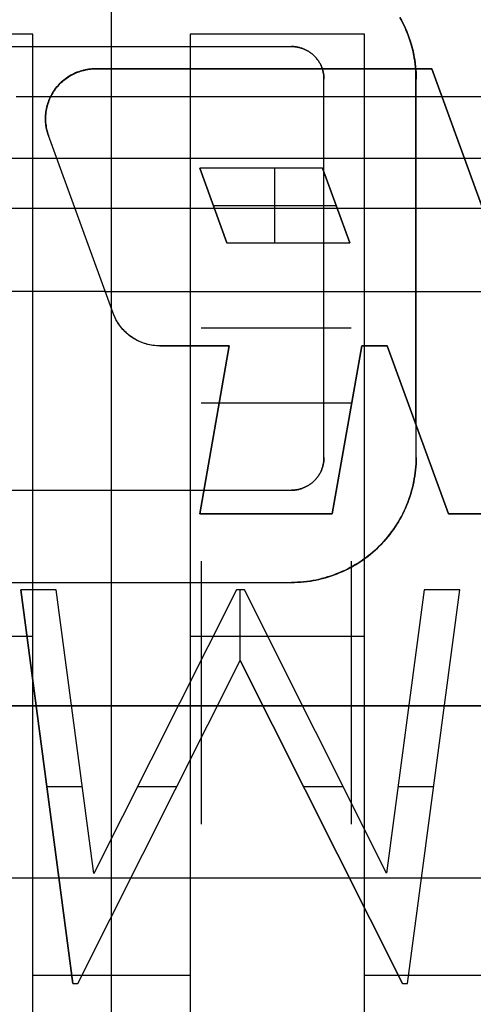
# Model space of a CAD drawing. Header units: millimetres. Extents: x -88 to 88, y -12 to 103.
# Tile 29 of 256: x -61.03 to -59.64, y 6.32 to 9.33. Entities that reach past the tile are written whole.
import ezdxf

# ---------------------------------------------------------------- set-up
doc = ezdxf.new("R2010")
doc.units = ezdxf.units.MM
doc.layers.add('Default', color=7, linetype='Continuous', true_color=0x000000)
doc.layers.add('TOP', color=7, linetype='Continuous', true_color=0xc80000)

msp = doc.modelspace()

# ---------------------------------------------------------------- linework, layer by layer
at = {"layer": 'Default', "color": 254, "true_color": 0xcad1ee}
for points in [[(-60.7462, 1.0352), (-60.7462, 16.4784)], [(-60.7462, 6.826), (-60.7462, 12.6438)], [(-60.7462, 6.705), (-60.7462, 12.4398)], [(-60.7462, 3.6768), (-60.7462, 10.6618)], [(-60.7462, 9.1841), (-60.7462, 9.7728)], [(-60.7462, 1.2892), (-60.7462, 9.5004)], [(-60.9875, 9.2902), (-61.5209, 9.2902)], [(-60.9875, 4.2102), (-60.9875, 9.2902)], [(-60.5049, 9.2902), (-60.5049, 4.2102)], [(-59.9715, 9.2902), (-60.5049, 9.2902)], [(-59.9715, 4.2102), (-59.9715, 9.2902)], [(-60.9391, 8.9796), (-60.9407, 8.9842), (-60.9421, 8.9888), (-60.9433, 8.9933), (-60.9444, 8.9979), (-60.9454, 9.0024), (-60.9463, 9.0069), (-60.947, 9.0115), (-60.9475, 9.016), (-60.948, 9.0205), (-60.9482, 9.025), (-60.9484, 9.0294), (-60.9484, 9.0339), (-60.9483, 9.0383), (-60.948, 9.0428), (-60.9476, 9.0472), (-60.947, 9.0516), (-60.9463, 9.056), (-60.9455, 9.0605), (-60.9445, 9.0649), (-60.9434, 9.0694), (-60.9422, 9.0738), (-60.9409, 9.0782), (-60.9394, 9.0826), (-60.9378, 9.087), (-60.9361, 9.0912), (-60.9342, 9.0955), (-60.9323, 9.0997), (-60.9302, 9.1037), (-60.928, 9.1077), (-60.9257, 9.1117), (-60.9233, 9.1155), (-60.922, 9.1173), (-60.9207, 9.1191), (-60.9181, 9.1227), (-60.9153, 9.1262), (-60.9124, 9.1296), (-60.9095, 9.133), (-60.9064, 9.1362), (-60.9032, 9.1394), (-60.8999, 9.1425), (-60.8965, 9.1455), (-60.893, 9.1484), (-60.8895, 9.1512), (-60.8858, 9.1539), (-60.8821, 9.1565), (-60.8783, 9.159), (-60.8744, 9.1614), (-60.8705, 9.1637), (-60.8664, 9.1659), (-60.8624, 9.168), (-60.8582, 9.1699), (-60.854, 9.1718), (-60.8498, 9.1735), (-60.8455, 9.1751), (-60.8411, 9.1766), (-60.8368, 9.1779), (-60.8323, 9.1792), (-60.8279, 9.1803), (-60.8234, 9.1812), (-60.8188, 9.1821), (-60.8143, 9.1828), (-60.8097, 9.1833), (-60.8051, 9.1837), (-60.8005, 9.184), (-60.7959, 9.1841)], [(-60.9391, 8.9796), (-60.9408, 8.9845), (-60.9423, 8.9895), (-60.9437, 8.9946), (-60.9449, 8.9997), (-60.9459, 9.0048), (-60.9467, 9.0099), (-60.9474, 9.0151), (-60.9479, 9.0203), (-60.9482, 9.0255), (-60.9483, 9.0308), (-60.9482, 9.036), (-60.948, 9.0412), (-60.9476, 9.0464), (-60.947, 9.0516), (-60.9462, 9.0568), (-60.9453, 9.0619), (-60.9442, 9.067), (-60.9429, 9.0721), (-60.9414, 9.0771), (-60.9397, 9.0821), (-60.9379, 9.087), (-60.936, 9.0918), (-60.9338, 9.0966), (-60.9315, 9.1012), (-60.9291, 9.1059), (-60.9264, 9.1104), (-60.9237, 9.1148), (-60.9207, 9.1191), (-60.9177, 9.1234), (-60.9145, 9.1275), (-60.9111, 9.1315), (-60.9076, 9.1354), (-60.904, 9.1391), (-60.9003, 9.1428), (-60.8964, 9.1463), (-60.8924, 9.1497), (-60.8883, 9.1529), (-60.8841, 9.156), (-60.8798, 9.159), (-60.8754, 9.1618), (-60.8709, 9.1644), (-60.8663, 9.1669), (-60.8616, 9.1692), (-60.8568, 9.1714), (-60.852, 9.1734), (-60.8471, 9.1753), (-60.8422, 9.1769), (-60.8372, 9.1784), (-60.8321, 9.1798), (-60.827, 9.1809), (-60.8219, 9.1819), (-60.8167, 9.1827), (-60.8115, 9.1833), (-60.8063, 9.1838), (-60.8011, 9.184), (-60.7959, 9.1841)], [(-60.7959, 9.1841), (-60.8011, 9.184), (-60.8063, 9.1838), (-60.8115, 9.1833), (-60.8167, 9.1827), (-60.8219, 9.1819), (-60.827, 9.1809), (-60.8321, 9.1798), (-60.8372, 9.1784), (-60.8422, 9.1769), (-60.8471, 9.1753), (-60.852, 9.1734), (-60.8568, 9.1714), (-60.8616, 9.1692), (-60.8663, 9.1669), (-60.8709, 9.1644), (-60.8754, 9.1618), (-60.8798, 9.159), (-60.8841, 9.156), (-60.8883, 9.1529), (-60.8924, 9.1497), (-60.8964, 9.1463), (-60.9003, 9.1428), (-60.904, 9.1391), (-60.9076, 9.1354), (-60.9111, 9.1315), (-60.9145, 9.1275), (-60.9177, 9.1234), (-60.9207, 9.1191), (-60.9237, 9.1148), (-60.9264, 9.1104), (-60.9291, 9.1059), (-60.9315, 9.1012), (-60.9338, 9.0966), (-60.936, 9.0918), (-60.9379, 9.087), (-60.9397, 9.0821), (-60.9414, 9.0771), (-60.9429, 9.0721), (-60.9442, 9.067), (-60.9453, 9.0619), (-60.9462, 9.0568), (-60.947, 9.0516), (-60.9476, 9.0464), (-60.948, 9.0412), (-60.9482, 9.036), (-60.9483, 9.0308), (-60.9482, 9.0255), (-60.9479, 9.0203), (-60.9474, 9.0151), (-60.9467, 9.0099), (-60.9459, 9.0048), (-60.9449, 8.9997), (-60.9437, 8.9946), (-60.9423, 8.9895), (-60.9408, 8.9845), (-60.9391, 8.9796)], [(-60.9391, 8.9796), (-60.9408, 8.9845), (-60.9423, 8.9895), (-60.9437, 8.9946), (-60.9449, 8.9997), (-60.9459, 9.0048), (-60.9467, 9.0099), (-60.9474, 9.0151), (-60.9479, 9.0203), (-60.9482, 9.0255), (-60.9483, 9.0308), (-60.9482, 9.036), (-60.948, 9.0412), (-60.9476, 9.0464), (-60.947, 9.0516), (-60.9462, 9.0568), (-60.9453, 9.0619), (-60.9442, 9.067), (-60.9429, 9.0721), (-60.9414, 9.0771), (-60.9397, 9.0821), (-60.9379, 9.087), (-60.936, 9.0918), (-60.9338, 9.0966), (-60.9315, 9.1012), (-60.9291, 9.1059), (-60.9264, 9.1104), (-60.9237, 9.1148), (-60.9207, 9.1191), (-60.9177, 9.1234), (-60.9145, 9.1275), (-60.9111, 9.1315), (-60.9076, 9.1354), (-60.904, 9.1391), (-60.9003, 9.1428), (-60.8964, 9.1463), (-60.8924, 9.1497), (-60.8883, 9.1529), (-60.8841, 9.156), (-60.8798, 9.159), (-60.8754, 9.1618), (-60.8709, 9.1644), (-60.8663, 9.1669), (-60.8616, 9.1692), (-60.8568, 9.1714), (-60.852, 9.1734), (-60.8471, 9.1753), (-60.8422, 9.1769), (-60.8372, 9.1784), (-60.8321, 9.1798), (-60.827, 9.1809), (-60.8219, 9.1819), (-60.8167, 9.1827), (-60.8115, 9.1833), (-60.8063, 9.1838), (-60.8011, 9.184), (-60.7959, 9.1841)], [(-60.9391, 8.9796), (-60.9406, 8.984), (-60.9419, 8.9884), (-60.9431, 8.9929), (-60.9441, 8.9974), (-60.945, 9.0019), (-60.9458, 9.0064), (-60.9464, 9.011), (-60.9469, 9.0155), (-60.9473, 9.0201), (-60.9475, 9.0247), (-60.9476, 9.0293), (-60.9476, 9.0339), (-60.9474, 9.0384), (-60.9471, 9.043), (-60.9467, 9.0476), (-60.9461, 9.0521), (-60.9454, 9.0566), (-60.9446, 9.0611), (-60.9437, 9.0656), (-60.9427, 9.07), (-60.9415, 9.0744), (-60.9402, 9.0788), (-60.9388, 9.0831), (-60.9372, 9.0873), (-60.9356, 9.0915), (-60.9338, 9.0957), (-60.9319, 9.0998), (-60.9299, 9.1038), (-60.9278, 9.1077), (-60.9255, 9.1116), (-60.9232, 9.1154), (-60.9207, 9.1191), (-60.9195, 9.121), (-60.9181, 9.1228), (-60.9154, 9.1264), (-60.9125, 9.1299), (-60.9095, 9.1333), (-60.9064, 9.1366), (-60.9031, 9.1399), (-60.8998, 9.1431), (-60.8963, 9.1462), (-60.8928, 9.1492), (-60.8892, 9.152), (-60.8855, 9.1548), (-60.8817, 9.1575), (-60.8779, 9.16), (-60.8741, 9.1624), (-60.8702, 9.1647), (-60.8663, 9.1669), (-60.8623, 9.1689), (-60.8583, 9.1708), (-60.8542, 9.1726), (-60.8501, 9.1743), (-60.8459, 9.1758), (-60.8416, 9.1772), (-60.8373, 9.1785), (-60.833, 9.1796), (-60.8285, 9.1806), (-60.8241, 9.1815), (-60.8195, 9.1823), (-60.8149, 9.1829), (-60.8102, 9.1834), (-60.8055, 9.1838), (-60.8007, 9.184), (-60.7959, 9.1841)], [(-60.7959, 9.1841), (-59.7646, 9.1841)], [(-59.7646, 9.1841), (-60.7959, 9.1841)], [(-60.7959, 9.1841), (-59.7646, 9.1841)], [(-59.8138, 8.0945), (-59.8138, 9.1841)], [(-59.7646, 9.1841), (-59.4279, 8.2591)], [(-59.7646, 9.1841), (-59.4279, 8.2591)], [(-59.4279, 8.2591), (-59.7646, 9.1841)], [(-61.0383, 9.0997), (-59.4381, 9.0997)], [(-60.7411, 8.4356), (-60.9391, 8.9796)], [(-60.7411, 8.4356), (-60.9391, 8.9796)], [(-60.7411, 8.4356), (-60.9391, 8.9796)], [(-62.0947, 8.9103), (-52.4912, 8.9103)], [(-60.0994, 8.8793), (-60.476, 8.8793)], [(-60.476, 8.8793), (-60.3928, 8.6507)], [(-60.3928, 8.6507), (-60.476, 8.8793)], [(-60.0994, 8.8793), (-60.476, 8.8793)], [(-60.3928, 8.6507), (-60.476, 8.8793)], [(-60.0994, 8.8793), (-60.476, 8.8793)], [(-60.2461, 8.6507), (-60.2461, 8.8793)], [(-60.0162, 8.6507), (-60.0994, 8.8793)], [(-60.0994, 8.8793), (-60.0162, 8.6507)], [(-60.0162, 8.6507), (-60.0994, 8.8793)], [(-69.0012, 8.7568), (-52.4912, 8.7568)], [(-60.4344, 8.765), (-60.0578, 8.765)], [(-60.3928, 8.6507), (-60.0162, 8.6507)], [(-60.3928, 8.6507), (-60.0162, 8.6507)], [(-60.3928, 8.6507), (-60.0162, 8.6507)], [(-61.5552, 8.5028), (-60.7656, 8.5028)], [(-60.7654, 8.5023), (-59.5164, 8.5023)], [(-60.7462, 7.2328), (-60.7462, 8.4495)], [(-60.5979, 8.3353), (-60.6031, 8.3354), (-60.6082, 8.3357), (-60.6134, 8.3361), (-60.6185, 8.3367), (-60.6236, 8.3375), (-60.6287, 8.3385), (-60.6338, 8.3396), (-60.6388, 8.3409), (-60.6437, 8.3424), (-60.6486, 8.344), (-60.6535, 8.3458), (-60.6583, 8.3478), (-60.663, 8.3499), (-60.6676, 8.3522), (-60.6722, 8.3547), (-60.6766, 8.3572), (-60.681, 8.36), (-60.6853, 8.3629), (-60.6895, 8.3659), (-60.6936, 8.3691), (-60.6976, 8.3724), (-60.7014, 8.3759), (-60.7051, 8.3794), (-60.7088, 8.3831), (-60.7122, 8.387), (-60.7156, 8.3909), (-60.7188, 8.395), (-60.7219, 8.3991), (-60.7248, 8.4034), (-60.7276, 8.4077), (-60.7303, 8.4122), (-60.7327, 8.4167), (-60.7351, 8.4213), (-60.7372, 8.426), (-60.7393, 8.4308), (-60.7411, 8.4356)], [(-60.5979, 8.3353), (-60.6031, 8.3354), (-60.6082, 8.3357), (-60.6134, 8.3361), (-60.6185, 8.3367), (-60.6236, 8.3375), (-60.6287, 8.3385), (-60.6338, 8.3396), (-60.6388, 8.3409), (-60.6437, 8.3424), (-60.6486, 8.344), (-60.6535, 8.3458), (-60.6583, 8.3478), (-60.663, 8.3499), (-60.6676, 8.3522), (-60.6722, 8.3547), (-60.6766, 8.3572), (-60.681, 8.36), (-60.6853, 8.3629), (-60.6895, 8.3659), (-60.6936, 8.3691), (-60.6976, 8.3724), (-60.7014, 8.3759), (-60.7051, 8.3794), (-60.7088, 8.3831), (-60.7122, 8.387), (-60.7156, 8.3909), (-60.7188, 8.395), (-60.7219, 8.3991), (-60.7248, 8.4034), (-60.7276, 8.4077), (-60.7303, 8.4122), (-60.7327, 8.4167), (-60.7351, 8.4213), (-60.7372, 8.426), (-60.7393, 8.4308), (-60.7411, 8.4356)], [(-60.5979, 8.3353), (-60.6032, 8.3354), (-60.6085, 8.3357), (-60.6138, 8.3362), (-60.6191, 8.3368), (-60.6244, 8.3376), (-60.6296, 8.3387), (-60.6348, 8.3399), (-60.6399, 8.3412), (-60.645, 8.3428), (-60.65, 8.3445), (-60.655, 8.3464), (-60.6599, 8.3485), (-60.6647, 8.3508), (-60.6694, 8.3532), (-60.6741, 8.3557), (-60.6787, 8.3585), (-60.6831, 8.3614), (-60.6875, 8.3644), (-60.6917, 8.3676), (-60.6959, 8.371), (-60.6999, 8.3745), (-60.7038, 8.3781), (-60.7075, 8.3819), (-60.7112, 8.3858), (-60.7146, 8.3898), (-60.718, 8.3939), (-60.7212, 8.3981), (-60.7242, 8.4025), (-60.7271, 8.407), (-60.7299, 8.4115), (-60.7325, 8.4162), (-60.7349, 8.4209), (-60.7371, 8.4257), (-60.7392, 8.4306), (-60.7411, 8.4356)], [(-60.4715, 8.3908), (-60.0115, 8.3908)], [(-60.3852, 8.3353), (-60.5979, 8.3353)], [(-60.3852, 8.3353), (-60.5979, 8.3353)], [(-60.5979, 8.3353), (-60.3852, 8.3353)], [(-60.476, 7.8205), (-60.3852, 8.3353)], [(-60.476, 7.8205), (-60.3852, 8.3353)], [(-60.3852, 8.3353), (-60.476, 7.8205)], [(-60.0696, 7.8205), (-59.9788, 8.3353)], [(-59.9788, 8.3353), (-60.0696, 7.8205)], [(-59.9788, 8.3353), (-60.0696, 7.8205)], [(-59.9014, 8.3353), (-59.9788, 8.3353)], [(-59.9014, 8.3353), (-59.9788, 8.3353)], [(-59.9788, 8.3353), (-59.9014, 8.3353)], [(-59.9014, 8.3353), (-59.714, 7.8205)], [(-59.714, 7.8205), (-59.9014, 8.3353)], [(-59.714, 7.8205), (-59.9014, 8.3353)], [(-60.4715, 8.1609), (-60.0115, 8.1609)], [(-60.0696, 7.8205), (-60.476, 7.8205)], [(-60.0696, 7.8205), (-60.476, 7.8205)], [(-60.476, 7.8205), (-60.0696, 7.8205)], [(-58.8296, 7.8205), (-59.714, 7.8205)], [(-58.8296, 7.8205), (-59.714, 7.8205)], [(-59.714, 7.8205), (-58.8296, 7.8205)], [(-60.4715, 7.6756), (-60.4715, 6.8707)], [(-60.0115, 7.6756), (-60.0115, 6.8707)], [(-60.9154, 7.5885), (-61.0243, 7.5885)], [(-61.0243, 7.5885), (-60.8651, 6.3823)], [(-61.0243, 7.5885), (-60.8651, 6.3823)], [(-60.9154, 7.5885), (-61.0243, 7.5885)], [(-60.8651, 6.3823), (-61.0243, 7.5885)], [(-60.9154, 7.5885), (-61.0243, 7.5885)], [(-60.8001, 6.7187), (-60.9154, 7.5885)], [(-60.8001, 6.7187), (-60.9154, 7.5885)], [(-60.8001, 6.7187), (-60.9154, 7.5885)], [(-60.363, 7.5885), (-60.8001, 6.7187)], [(-60.363, 7.5885), (-60.8001, 6.7187)], [(-60.363, 7.5885), (-60.8001, 6.7187)], [(-60.3386, 7.5885), (-60.363, 7.5885)], [(-60.3386, 7.5885), (-60.363, 7.5885)], [(-60.3386, 7.5885), (-60.363, 7.5885)], [(-60.3517, 7.372), (-60.3517, 7.5885)], [(-59.9032, 6.7206), (-60.3386, 7.5885)], [(-59.9032, 6.7206), (-60.3386, 7.5885)], [(-59.9032, 6.7206), (-60.3386, 7.5885)], [(-59.7877, 7.5885), (-59.9032, 6.7206)], [(-59.7877, 7.5885), (-59.9032, 6.7206)], [(-59.7877, 7.5885), (-59.9032, 6.7206)], [(-59.8392, 6.3823), (-59.679, 7.5885)], [(-59.8392, 6.3823), (-59.679, 7.5885)], [(-59.8392, 6.3823), (-59.679, 7.5885)], [(-59.679, 7.5885), (-59.7877, 7.5885)], [(-59.679, 7.5885), (-59.7877, 7.5885)], [(-59.679, 7.5885), (-59.7877, 7.5885)], [(-61.5209, 7.4463), (-60.9875, 7.4463)], [(-60.5049, 7.4463), (-59.9715, 7.4463)], [(-60.8497, 6.3823), (-60.3517, 7.372)], [(-60.8497, 6.3823), (-60.3517, 7.372)], [(-60.8497, 6.3823), (-60.3517, 7.372)], [(-60.3517, 7.372), (-59.8549, 6.3823)], [(-60.3517, 7.372), (-59.8549, 6.3823)], [(-59.8549, 6.3823), (-60.3517, 7.372)], [(-58.2062, 7.2328), (-63.2862, 7.2328)], [(-63.2862, 7.2328), (-58.2062, 7.2328)], [(-63.2862, 7.2328), (-58.2062, 7.2328)], [(-60.7462, 1.6448), (-60.7462, 7.2328)], [(-60.9447, 6.9854), (-60.8355, 6.9854)], [(-60.6661, 6.9854), (-60.5462, 6.9854)], [(-60.1576, 6.9854), (-60.0361, 6.9854)], [(-59.868, 6.9854), (-59.7591, 6.9854)], [(-58.7142, 6.705), (-62.7782, 6.705)], [(-60.7462, 4.4388), (-60.7462, 6.588)], [(-60.9875, 6.4073), (-60.5049, 6.4073)], [(-59.9715, 6.4073), (-59.4889, 6.4073)], [(-60.8651, 6.3823), (-60.8497, 6.3823)], [(-60.8651, 6.3823), (-60.8497, 6.3823)], [(-60.8651, 6.3823), (-60.8497, 6.3823)], [(-59.8549, 6.3823), (-59.8392, 6.3823)], [(-59.8549, 6.3823), (-59.8392, 6.3823)], [(-59.8549, 6.3823), (-59.8392, 6.3823)]]:
    msp.add_lwpolyline(points, dxfattribs=at)
at = {"layer": 'Default', "color": 254, "true_color": 0xcad1ee, "extrusion": (1, 0, 0)}
for points in [[(5.1033, -2.9631), (11.6783, 0.2116)], [(11.6783, 0.2116), (5.1033, -2.9631)], [(5.1033, -2.9631), (11.6783, 0.2116)], [(5.1033, -2.9631), (11.6783, 0.2116)], [(4.7957, -2.7229), (11.5261, 0.5268)], [(4.7957, -2.7229), (11.5261, 0.5268)], [(11.5261, 0.5268), (4.7957, -2.7229)], [(5.6024, -2.9), (9.2902, -2.5124)], [(9.2902, -2.5124), (5.6024, -2.9)], [(5.6024, -2.9), (9.2902, -2.5124)], [(9.2902, -2.5124), (5.6024, -2.9)], [(9.1841, 7.8762), (9.1841, 7.8)], [(9.1841, 7.8), (9.1841, 7.8762)], [(9.0317, 7.8762), (9.0317, 7.8)], [(8.8793, 7.8762), (8.8793, 7.8)], [(8.765, 7.8762), (8.765, 7.8)], [(8.765, 7.8), (8.765, 7.8762)], [(8.7076, 7.8), (8.7076, 7.8762)], [(8.6507, 7.8), (8.6507, 7.8762)], [(8.6507, 7.8), (8.6507, 7.8762)], [(8.4356, 7.8), (8.4356, 7.8762)], [(8.3353, 7.8), (8.3353, 7.8762)], [(8.3353, 7.8762), (8.3353, 7.8)], [(8.3353, 7.8), (8.3353, 7.8762)], [(8.3353, 7.8), (8.3353, 7.8762)], [(8.3353, 7.8), (8.3353, 7.8762)], [(8.1268, -1.5032), (8.1268, -1.1146)], [(8.1266, -1.5033), (8.1266, -1.1147)], [(8.0779, 7.8), (8.0779, 7.8762)], [(8.0779, 7.8), (8.0779, 7.8762)], [(8.0779, 7.8762), (8.0779, 7.8)], [(7.8205, 7.8), (7.8205, 7.8762)], [(7.8205, 7.8), (7.8205, 7.8762)], [(7.8205, 7.8), (7.8205, 7.8762)], [(7.8205, 7.8762), (7.8205, 7.8)], [(7.5885, -4.9), (7.5885, -4.9508)], [(7.5885, -4.9), (7.5885, -4.9508)], [(7.5885, -4.9), (7.5885, -4.9508)], [(7.5885, -4.9), (7.5885, -4.9508)], [(7.5885, -4.9), (7.5885, -4.9508)], [(7.5885, -4.9), (7.5885, -4.9508)], [(7.5885, -4.9), (7.5885, -4.9508)], [(7.5885, -4.9), (7.5885, -4.9508)], [(7.5885, -4.9), (7.5885, -4.9508)], [(7.372, -4.9), (7.372, -4.9508)], [(7.2328, 7.8), (7.2328, 7.927)], [(7.1536, -4.9), (7.1536, -4.9508)], [(7.1536, -4.9508), (7.1536, -4.9)], [(7.1546, -4.9), (7.1546, -4.9508)], [(7.1546, -4.9508), (7.1546, -4.9)], [(6.9854, -4.9508), (6.9854, -4.9)], [(6.9854, -4.9), (6.9854, -4.9508)], [(6.8772, -4.9), (6.8772, -4.9508)], [(6.8772, -4.9508), (6.8772, -4.9)], [(6.7502, -2.7794), (6.7502, -2.5124)], [(6.7502, -2.7794), (6.7502, -2.5124)], [(6.7502, -2.7794), (6.7502, -2.5124)], [(6.7187, -4.9), (6.7187, -4.9508)], [(6.705, 6.9618), (2.1528, 7.2402)], [(6.7206, -4.9), (6.7206, -4.9508)], [(6.3823, -4.9), (6.3823, -4.9508)], [(6.3823, -4.9508), (6.3823, -4.9)], [(6.3823, -4.9), (6.3823, -4.9508)], [(6.3823, -4.9508), (6.3823, -4.9)], [(6.3823, -4.9508), (6.3823, -4.9)], [(6.3823, -4.9), (6.3823, -4.9508)]]:
    msp.add_lwpolyline(points, dxfattribs=at)
at = {"layer": 'Default', "color": 254, "true_color": 0xcad1ee, "extrusion": (-6.84758e-17, 1, 7.80739e-09)}
msp.add_lwpolyline([(59.7646, 7.8), (59.7646, 7.8762)], dxfattribs=at)
at = {"layer": 'Default', "color": 254, "true_color": 0xcad1ee, "extrusion": (0, 1, 0)}
for points in [[(60.9391, 7.8), (60.9391, 7.8762)], [(60.476, 7.8), (60.476, 7.8762)], [(60.0994, 7.8762), (60.0994, 7.8)], [(60.3928, 7.8762), (60.3928, 7.8)]]:
    msp.add_lwpolyline(points, dxfattribs=at)
at = {"layer": 'Default', "color": 254, "true_color": 0xcad1ee, "extrusion": (-3.65243e-16, 1, -1.80978e-08)}
msp.add_lwpolyline([(60.3852, 7.8762), (60.3852, 7.8)], dxfattribs=at)
at = {"layer": 'Default', "color": 254, "true_color": 0xcad1ee, "extrusion": (-1.29142e-16, 1, -1.09347e-08)}
msp.add_lwpolyline([(59.9788, 7.8762), (59.9788, 7.8)], dxfattribs=at)
at = {"layer": 'TOP', "color": 254, "true_color": 0xcad1ee}
for points in [[(-59.8126, 9.1526), (-59.8127, 9.1625), (-59.8131, 9.1723), (-59.8137, 9.182), (-59.8146, 9.1917), (-59.8157, 9.2013), (-59.817, 9.2108), (-59.8186, 9.2203), (-59.8204, 9.2296), (-59.8224, 9.2389), (-59.8246, 9.2481), (-59.8271, 9.2572), (-59.8298, 9.2662), (-59.8327, 9.2752), (-59.8358, 9.284), (-59.8391, 9.2927), (-59.8427, 9.3014), (-59.8464, 9.3099), (-59.8503, 9.3183), (-59.8545, 9.3266), (-59.8588, 9.3348)], [(-61.7785, 9.2524), (-60.195, 9.2524)], [(-60.0953, 9.1526), (-60.0953, 9.1552), (-60.0954, 9.1578), (-60.0956, 9.1603), (-60.0958, 9.1628), (-60.0961, 9.1653), (-60.0964, 9.1678), (-60.0969, 9.1703), (-60.0973, 9.1728), (-60.0978, 9.1752), (-60.0984, 9.1776), (-60.0991, 9.18), (-60.0998, 9.1823), (-60.1005, 9.1846), (-60.1013, 9.1869), (-60.1022, 9.1892), (-60.1031, 9.1915), (-60.1041, 9.1937), (-60.1051, 9.1959), (-60.1062, 9.1981), (-60.1073, 9.2002), (-60.1085, 9.2023), (-60.1097, 9.2044), (-60.111, 9.2064), (-60.1123, 9.2084), (-60.1137, 9.2104), (-60.1151, 9.2123), (-60.1166, 9.2142), (-60.1181, 9.2161), (-60.1196, 9.2179), (-60.1212, 9.2197), (-60.1228, 9.2215), (-60.1245, 9.2232), (-60.1262, 9.2249), (-60.128, 9.2265), (-60.1298, 9.2281), (-60.1316, 9.2296), (-60.1335, 9.2311), (-60.1354, 9.2326), (-60.1373, 9.234), (-60.1393, 9.2354), (-60.1413, 9.2367), (-60.1433, 9.2379), (-60.1454, 9.2392), (-60.1475, 9.2404), (-60.1496, 9.2415), (-60.1518, 9.2426), (-60.154, 9.2436), (-60.1562, 9.2445), (-60.1585, 9.2455), (-60.1607, 9.2463), (-60.163, 9.2471), (-60.1654, 9.2479), (-60.1677, 9.2486), (-60.1701, 9.2492), (-60.1725, 9.2498), (-60.1749, 9.2504), (-60.1774, 9.2508), (-60.1798, 9.2512), (-60.1823, 9.2516), (-60.1848, 9.2519), (-60.1874, 9.2521), (-60.1899, 9.2522), (-60.1925, 9.2523), (-60.195, 9.2524)], [(-60.0953, 7.9931), (-60.0953, 9.1526)], [(-59.8126, 7.9931), (-59.8126, 9.1526)], [(-60.195, 7.6106), (-60.1852, 7.6107), (-60.1754, 7.6111), (-60.1657, 7.6117), (-60.156, 7.6126), (-60.1464, 7.6137), (-60.1369, 7.615), (-60.1274, 7.6166), (-60.1181, 7.6184), (-60.1088, 7.6204), (-60.0996, 7.6227), (-60.0905, 7.6252), (-60.0814, 7.6278), (-60.0725, 7.6307), (-60.0637, 7.6339), (-60.0549, 7.6372), (-60.0463, 7.6407), (-60.0378, 7.6445), (-60.0294, 7.6484), (-60.0211, 7.6525), (-60.0129, 7.6569), (-60.0048, 7.6614), (-59.9969, 7.6661), (-59.989, 7.671), (-59.9814, 7.676), (-59.9738, 7.6813), (-59.9664, 7.6867), (-59.9591, 7.6923), (-59.9519, 7.6981), (-59.9449, 7.704), (-59.938, 7.7101), (-59.9313, 7.7164), (-59.9247, 7.7228), (-59.9183, 7.7294), (-59.9121, 7.7361), (-59.906, 7.743), (-59.9, 7.75), (-59.8943, 7.7571), (-59.8887, 7.7644), (-59.8832, 7.7719), (-59.878, 7.7794), (-59.8729, 7.7871), (-59.868, 7.7949), (-59.8633, 7.8029), (-59.8588, 7.811), (-59.8545, 7.8192), (-59.8503, 7.8275), (-59.8464, 7.8359), (-59.8427, 7.8444), (-59.8391, 7.853), (-59.8358, 7.8618), (-59.8327, 7.8706), (-59.8298, 7.8795), (-59.8271, 7.8885), (-59.8246, 7.8977), (-59.8224, 7.9069), (-59.8204, 7.9161), (-59.8186, 7.9255), (-59.817, 7.935), (-59.8157, 7.9445), (-59.8146, 7.9541), (-59.8137, 7.9637), (-59.8131, 7.9735), (-59.8127, 7.9833), (-59.8126, 7.9931)], [(-60.195, 7.8934), (-60.1925, 7.8934), (-60.1899, 7.8935), (-60.1874, 7.8937), (-60.1848, 7.8939), (-60.1823, 7.8942), (-60.1798, 7.8945), (-60.1774, 7.8949), (-60.1749, 7.8954), (-60.1725, 7.8959), (-60.1701, 7.8965), (-60.1677, 7.8972), (-60.1654, 7.8979), (-60.163, 7.8986), (-60.1607, 7.8994), (-60.1585, 7.9003), (-60.1562, 7.9012), (-60.154, 7.9022), (-60.1518, 7.9032), (-60.1496, 7.9043), (-60.1475, 7.9054), (-60.1454, 7.9066), (-60.1433, 7.9078), (-60.1413, 7.9091), (-60.1393, 7.9104), (-60.1373, 7.9118), (-60.1354, 7.9132), (-60.1335, 7.9146), (-60.1316, 7.9161), (-60.1298, 7.9177), (-60.128, 7.9193), (-60.1262, 7.9209), (-60.1245, 7.9226), (-60.1228, 7.9243), (-60.1212, 7.926), (-60.1196, 7.9278), (-60.1181, 7.9297), (-60.1166, 7.9315), (-60.1151, 7.9334), (-60.1137, 7.9354), (-60.1123, 7.9373), (-60.111, 7.9393), (-60.1097, 7.9414), (-60.1085, 7.9435), (-60.1073, 7.9456), (-60.1062, 7.9477), (-60.1051, 7.9499), (-60.1041, 7.9521), (-60.1031, 7.9543), (-60.1022, 7.9565), (-60.1013, 7.9588), (-60.1005, 7.9611), (-60.0998, 7.9634), (-60.0991, 7.9658), (-60.0984, 7.9682), (-60.0978, 7.9706), (-60.0973, 7.973), (-60.0969, 7.9755), (-60.0964, 7.9779), (-60.0961, 7.9804), (-60.0958, 7.9829), (-60.0956, 7.9854), (-60.0954, 7.988), (-60.0953, 7.9905), (-60.0953, 7.9931)], [(-61.7785, 7.8934), (-60.195, 7.8934)], [(-61.7785, 7.6106), (-60.195, 7.6106)]]:
    msp.add_lwpolyline(points, dxfattribs=at)
at = {"layer": 'TOP', "color": 254, "true_color": 0xcad1ee, "extrusion": (-1.23604e-07, 1, -3.87861e-09)}
for points in [[(60.195, 12.619), (61.7785, 12.5693)], [(61.7785, 12.521), (60.195, 12.5707)], [(61.7785, 12.511), (60.195, 12.5607)]]:
    msp.add_lwpolyline(points, dxfattribs=at)
at = {"layer": 'TOP', "color": 254, "true_color": 0xcad1ee, "extrusion": (0, 1, 0)}
for points in [[(61.7785, 12.8696), (60.195, 12.9193)], [(60.195, 12.871), (61.7785, 12.8214)]]:
    msp.add_lwpolyline(points, dxfattribs=at)
at = {"layer": 'TOP', "color": 254, "true_color": 0xcad1ee, "extrusion": (1, 0, 0)}
for points in [[(9.2524, 12.5943), (9.2524, 12.8946)], [(9.2524, 12.8946), (7.8934, 12.8464)], [(9.2524, 12.9193), (9.2524, 12.619)], [(9.2232, 12.6201), (9.2232, 12.9205)], [(9.1526, 12.6185), (9.1526, 12.9189)], [(7.9931, 12.5773), (9.1526, 12.6185)], [(9.1526, 12.9189), (7.9931, 12.8777)], [(9.1526, 12.9276), (7.9931, 12.8864)], [(7.9931, 12.5861), (9.1526, 12.6273)], [(8.5729, 12.8983), (8.5729, 12.5979)], [(8.5729, 12.907), (8.5729, 12.6067)], [(7.9931, 12.5773), (7.9931, 12.8777)], [(7.9226, 12.5739), (7.9226, 12.8743)], [(7.8934, 12.8464), (7.8934, 12.546)], [(7.8934, 12.5707), (7.8934, 12.871)], [(7.7228, 12.573), (7.7228, 12.8733)], [(7.6106, 12.8363), (7.6106, 12.536)]]:
    msp.add_lwpolyline(points, dxfattribs=at)
at = {"layer": 'TOP', "color": 254, "true_color": 0xcad1ee, "extrusion": (1, -7.80538e-16, 2.60005e-08)}
for points in [[(9.1526, 12.6273), (9.1526, 12.9276)], [(7.9931, 12.5861), (7.9931, 12.8864)]]:
    msp.add_lwpolyline(points, dxfattribs=at)
at = {"layer": 'TOP', "color": 254, "true_color": 0xcad1ee, "extrusion": (-5.70304e-07, 1, -1.7893e-08)}
msp.add_lwpolyline([(61.8782, 12.8423), (60.0953, 12.8983)], dxfattribs=at)
at = {"layer": 'TOP', "color": 254, "true_color": 0xcad1ee, "extrusion": (-9.44999e-08, 1, -2.96489e-09)}
msp.add_lwpolyline([(60.195, 12.861), (61.7785, 12.8113)], dxfattribs=at)
at = {"layer": 'TOP', "color": 254, "true_color": 0xcad1ee, "extrusion": (1, -2.69106e-15, 2.56392e-08)}
msp.add_lwpolyline([(7.6106, 12.5607), (7.6106, 12.861)], dxfattribs=at)
at = {"layer": 'TOP', "color": 254, "true_color": 0xcad1ee}
for points in [[(-59.8626, 9.3409, 12.9327), (-59.858, 9.3327, 12.9326), (-59.8537, 9.3244, 12.9324), (-59.8496, 9.316, 12.9323), (-59.8457, 9.3075, 12.9321), (-59.842, 9.2988, 12.9319), (-59.8385, 9.2901, 12.9317), (-59.8353, 9.2814, 12.9315), (-59.8322, 9.2725, 12.9312), (-59.8293, 9.2636, 12.931), (-59.8267, 9.2546, 12.9308), (-59.8243, 9.2455, 12.9305), (-59.8221, 9.2364, 12.9303), (-59.8201, 9.2273, 12.93), (-59.8184, 9.2181, 12.9297), (-59.8168, 9.2088, 12.9295), (-59.8155, 9.1995, 12.9292), (-59.8145, 9.1902, 12.9289), (-59.8137, 9.1808, 12.9286), (-59.8131, 9.1714, 12.9282), (-59.8127, 9.162, 12.9279), (-59.8126, 9.1526, 12.9276)], [(-59.8126, 9.1526, 12.6273), (-59.8127, 9.162, 12.6276), (-59.8131, 9.1714, 12.6279), (-59.8137, 9.1808, 12.6282), (-59.8145, 9.1902, 12.6285), (-59.8156, 9.1995, 12.6288), (-59.8168, 9.2088, 12.6291), (-59.8184, 9.218, 12.6294), (-59.8201, 9.2272, 12.6297), (-59.8221, 9.2364, 12.6299), (-59.8243, 9.2455, 12.6302), (-59.8267, 9.2546, 12.6304), (-59.8294, 9.2636, 12.6307), (-59.8322, 9.2725, 12.6309), (-59.8353, 9.2814, 12.6311), (-59.8386, 9.2901, 12.6313), (-59.8421, 9.2988, 12.6315), (-59.8458, 9.3075, 12.6317), (-59.8497, 9.316, 12.6319), (-59.8538, 9.3244, 12.6321), (-59.8581, 9.3327, 12.6323), (-59.8626, 9.3409, 12.6324)], [(-59.8588, 9.3349, 12.9326), (-59.8545, 9.3267, 12.9325), (-59.8504, 9.3184, 12.9323), (-59.8464, 9.31, 12.9321), (-59.8427, 9.3015, 12.932), (-59.8392, 9.2928, 12.9318), (-59.8358, 9.2841, 12.9315), (-59.8327, 9.2753, 12.9313), (-59.8298, 9.2663, 12.9311), (-59.8271, 9.2573, 12.9309), (-59.8246, 9.2482, 12.9306), (-59.8224, 9.239, 12.9304), (-59.8204, 9.2297, 12.9301), (-59.8186, 9.2203, 12.9298), (-59.817, 9.2109, 12.9295), (-59.8157, 9.2014, 12.9292), (-59.8146, 9.1917, 12.9289), (-59.8137, 9.1821, 12.9286), (-59.8131, 9.1723, 12.9283), (-59.8127, 9.1625, 12.9279), (-59.8126, 9.1526, 12.9276)], [(-59.8126, 9.1526, 12.6273), (-59.8127, 9.1625, 12.6276), (-59.8131, 9.1723, 12.6279), (-59.8137, 9.1821, 12.6283), (-59.8146, 9.1917, 12.6286), (-59.8157, 9.2013, 12.6289), (-59.817, 9.2109, 12.6292), (-59.8186, 9.2203, 12.6295), (-59.8204, 9.2297, 12.6298), (-59.8224, 9.239, 12.63), (-59.8246, 9.2482, 12.6303), (-59.8271, 9.2573, 12.6305), (-59.8298, 9.2663, 12.6308), (-59.8327, 9.2753, 12.631), (-59.8358, 9.2841, 12.6312), (-59.8392, 9.2928, 12.6314), (-59.8427, 9.3014, 12.6316), (-59.8464, 9.31, 12.6318), (-59.8504, 9.3184, 12.632), (-59.8545, 9.3267, 12.6322), (-59.8588, 9.3348, 12.6323)], [(-60.0953, 9.1526, 12.6185), (-60.0953, 9.1552, 12.6186), (-60.0954, 9.1578, 12.6187), (-60.0956, 9.1603, 12.6188), (-60.0958, 9.1628, 12.6189), (-60.0961, 9.1653, 12.619), (-60.0964, 9.1678, 12.619), (-60.0969, 9.1703, 12.6191), (-60.0973, 9.1727, 12.6192), (-60.0978, 9.1752, 12.6193), (-60.0984, 9.1776, 12.6193), (-60.0991, 9.1799, 12.6194), (-60.0998, 9.1823, 12.6195), (-60.1005, 9.1846, 12.6195), (-60.1013, 9.1869, 12.6196), (-60.1022, 9.1892, 12.6196), (-60.1031, 9.1915, 12.6197), (-60.1041, 9.1937, 12.6197), (-60.1051, 9.1959, 12.6198), (-60.1062, 9.198, 12.6198), (-60.1073, 9.2002, 12.6199), (-60.1085, 9.2023, 12.6199), (-60.1097, 9.2044, 12.6199), (-60.111, 9.2064, 12.62), (-60.1123, 9.2084, 12.62), (-60.1137, 9.2104, 12.62), (-60.1151, 9.2123, 12.62), (-60.1166, 9.2142, 12.6201), (-60.1181, 9.2161, 12.6201), (-60.1196, 9.2179, 12.6201), (-60.1212, 9.2197, 12.6201), (-60.1228, 9.2215, 12.6201), (-60.1245, 9.2232, 12.6201), (-60.1262, 9.2248, 12.6201), (-60.128, 9.2265, 12.6201), (-60.1298, 9.2281, 12.6201), (-60.1316, 9.2296, 12.6201), (-60.1335, 9.2311, 12.6201), (-60.1354, 9.2326, 12.6201), (-60.1373, 9.234, 12.6201), (-60.1393, 9.2353, 12.6201), (-60.1413, 9.2367, 12.6201), (-60.1433, 9.2379, 12.6201), (-60.1454, 9.2392, 12.6201), (-60.1475, 9.2403, 12.62), (-60.1496, 9.2415, 12.62), (-60.1518, 9.2425, 12.62), (-60.154, 9.2436, 12.62), (-60.1562, 9.2445, 12.6199), (-60.1585, 9.2455, 12.6199), (-60.1607, 9.2463, 12.6198), (-60.163, 9.2471, 12.6198), (-60.1654, 9.2479, 12.6198), (-60.1677, 9.2486, 12.6197), (-60.1701, 9.2492, 12.6197), (-60.1725, 9.2498, 12.6196), (-60.1749, 9.2504, 12.6195), (-60.1774, 9.2508, 12.6195), (-60.1798, 9.2512, 12.6194), (-60.1823, 9.2516, 12.6194), (-60.1848, 9.2519, 12.6193), (-60.1874, 9.2521, 12.6192), (-60.1899, 9.2522, 12.6191), (-60.1925, 9.2523, 12.6191), (-60.195, 9.2524, 12.619)], [(-60.195, 9.2524, 12.9193), (-60.1925, 9.2523, 12.9194), (-60.1899, 9.2522, 12.9195), (-60.1874, 9.2521, 12.9196), (-60.1848, 9.2519, 12.9196), (-60.1823, 9.2516, 12.9197), (-60.1798, 9.2512, 12.9198), (-60.1774, 9.2508, 12.9198), (-60.1749, 9.2504, 12.9199), (-60.1725, 9.2498, 12.9199), (-60.1701, 9.2492, 12.92), (-60.1677, 9.2486, 12.92), (-60.1654, 9.2479, 12.9201), (-60.163, 9.2471, 12.9201), (-60.1607, 9.2463, 12.9202), (-60.1585, 9.2455, 12.9202), (-60.1562, 9.2445, 12.9202), (-60.154, 9.2436, 12.9203), (-60.1518, 9.2425, 12.9203), (-60.1496, 9.2415, 12.9203), (-60.1475, 9.2403, 12.9204), (-60.1454, 9.2392, 12.9204), (-60.1433, 9.2379, 12.9204), (-60.1413, 9.2367, 12.9204), (-60.1393, 9.2353, 12.9204), (-60.1373, 9.234, 12.9205), (-60.1354, 9.2326, 12.9205), (-60.1335, 9.2311, 12.9205), (-60.1316, 9.2296, 12.9205), (-60.1298, 9.2281, 12.9205), (-60.128, 9.2265, 12.9205), (-60.1262, 9.2248, 12.9205), (-60.1245, 9.2232, 12.9205), (-60.1228, 9.2215, 12.9205), (-60.1212, 9.2197, 12.9205), (-60.1196, 9.2179, 12.9204), (-60.1181, 9.2161, 12.9204), (-60.1166, 9.2142, 12.9204), (-60.1151, 9.2123, 12.9204), (-60.1137, 9.2104, 12.9204), (-60.1123, 9.2084, 12.9203), (-60.111, 9.2064, 12.9203), (-60.1097, 9.2044, 12.9203), (-60.1085, 9.2023, 12.9202), (-60.1073, 9.2002, 12.9202), (-60.1062, 9.198, 12.9201), (-60.1051, 9.1959, 12.9201), (-60.1041, 9.1937, 12.9201), (-60.1031, 9.1915, 12.92), (-60.1022, 9.1892, 12.92), (-60.1013, 9.1869, 12.9199), (-60.1005, 9.1846, 12.9198), (-60.0998, 9.1823, 12.9198), (-60.0991, 9.1799, 12.9197), (-60.0984, 9.1776, 12.9197), (-60.0978, 9.1752, 12.9196), (-60.0973, 9.1727, 12.9195), (-60.0969, 9.1703, 12.9194), (-60.0964, 9.1678, 12.9194), (-60.0961, 9.1653, 12.9193), (-60.0958, 9.1628, 12.9192), (-60.0956, 9.1603, 12.9191), (-60.0954, 9.1578, 12.919), (-60.0953, 9.1552, 12.919), (-60.0953, 9.1526, 12.9189)], [(-59.8126, 7.9931, 12.8864), (-59.8127, 7.9837, 12.8861), (-59.8131, 7.9743, 12.8857), (-59.8137, 7.965, 12.8854), (-59.8145, 7.9556, 12.885), (-59.8156, 7.9463, 12.8846), (-59.8168, 7.937, 12.8843), (-59.8184, 7.9277, 12.8839), (-59.8201, 7.9185, 12.8835), (-59.8221, 7.9094, 12.8831), (-59.8243, 7.9003, 12.8827), (-59.8267, 7.8912, 12.8823), (-59.8294, 7.8822, 12.8819), (-59.8322, 7.8733, 12.8815), (-59.8353, 7.8644, 12.8811), (-59.8386, 7.8556, 12.8807), (-59.842, 7.8469, 12.8803), (-59.8457, 7.8383, 12.8799), (-59.8496, 7.8298, 12.8795), (-59.8537, 7.8214, 12.879), (-59.8581, 7.8131, 12.8786), (-59.8626, 7.8049, 12.8782), (-59.8673, 7.7967, 12.8777), (-59.8722, 7.7888, 12.8773), (-59.8773, 7.7809, 12.8769), (-59.8825, 7.7731, 12.8764), (-59.888, 7.7655, 12.876), (-59.8937, 7.758, 12.8755), (-59.8995, 7.7507, 12.8751), (-59.9055, 7.7435, 12.8747), (-59.9117, 7.7365, 12.8742), (-59.9181, 7.7296, 12.8738), (-59.9247, 7.7228, 12.8733), (-59.9314, 7.7163, 12.8729), (-59.9383, 7.7099, 12.8725), (-59.9454, 7.7037, 12.872), (-59.9525, 7.6976, 12.8716), (-59.9599, 7.6918, 12.8711), (-59.9674, 7.6861, 12.8707), (-59.975, 7.6806, 12.8703), (-59.9827, 7.6753, 12.8699), (-59.9906, 7.6702, 12.8694), (-59.9986, 7.6653, 12.869), (-60.0067, 7.6606, 12.8686), (-60.0149, 7.6561, 12.8682), (-60.0232, 7.6518, 12.8678), (-60.0317, 7.6477, 12.8674), (-60.0402, 7.6438, 12.867), (-60.0488, 7.6401, 12.8666), (-60.0575, 7.6366, 12.8662), (-60.0663, 7.6333, 12.8658), (-60.0751, 7.6303, 12.8654), (-60.084, 7.6274, 12.865), (-60.093, 7.6248, 12.8647), (-60.1021, 7.6223, 12.8643), (-60.1112, 7.6201, 12.8639), (-60.1204, 7.6182, 12.8636), (-60.1296, 7.6164, 12.8632), (-60.1389, 7.6149, 12.8629), (-60.1482, 7.6136, 12.8626), (-60.1575, 7.6125, 12.8622), (-60.1668, 7.6117, 12.8619), (-60.1762, 7.6111, 12.8616), (-60.1856, 7.6107, 12.8613), (-60.195, 7.6106, 12.861)], [(-60.195, 7.6106, 12.5607), (-60.1856, 7.6107, 12.561), (-60.1762, 7.6111, 12.5613), (-60.1669, 7.6117, 12.5616), (-60.1575, 7.6125, 12.5619), (-60.1482, 7.6136, 12.5622), (-60.1389, 7.6149, 12.5626), (-60.1296, 7.6164, 12.5629), (-60.1204, 7.6182, 12.5632), (-60.1113, 7.6201, 12.5636), (-60.1022, 7.6223, 12.564), (-60.0931, 7.6248, 12.5643), (-60.0841, 7.6274, 12.5647), (-60.0752, 7.6303, 12.5651), (-60.0663, 7.6333, 12.5655), (-60.0576, 7.6366, 12.5658), (-60.0489, 7.6401, 12.5662), (-60.0402, 7.6438, 12.5666), (-60.0317, 7.6477, 12.567), (-60.0233, 7.6518, 12.5674), (-60.015, 7.6561, 12.5678), (-60.0068, 7.6606, 12.5683), (-59.9987, 7.6653, 12.5687), (-59.9907, 7.6702, 12.5691), (-59.9828, 7.6753, 12.5695), (-59.9751, 7.6806, 12.57), (-59.9674, 7.6861, 12.5704), (-59.96, 7.6917, 12.5708), (-59.9526, 7.6976, 12.5712), (-59.9454, 7.7036, 12.5717), (-59.9384, 7.7098, 12.5721), (-59.9315, 7.7162, 12.5726), (-59.9248, 7.7228, 12.573), (-59.9182, 7.7295, 12.5734), (-59.9118, 7.7364, 12.5739), (-59.9056, 7.7434, 12.5743), (-59.8996, 7.7506, 12.5748), (-59.8937, 7.758, 12.5752), (-59.888, 7.7655, 12.5756), (-59.8826, 7.7731, 12.5761), (-59.8773, 7.7808, 12.5765), (-59.8722, 7.7887, 12.577), (-59.8673, 7.7967, 12.5774), (-59.8626, 7.8048, 12.5778), (-59.8581, 7.813, 12.5783), (-59.8538, 7.8213, 12.5787), (-59.8496, 7.8298, 12.5791), (-59.8457, 7.8383, 12.5795), (-59.842, 7.8469, 12.58), (-59.8386, 7.8556, 12.5804), (-59.8353, 7.8644, 12.5808), (-59.8322, 7.8732, 12.5812), (-59.8294, 7.8821, 12.5816), (-59.8267, 7.8911, 12.582), (-59.8243, 7.9002, 12.5824), (-59.8221, 7.9093, 12.5828), (-59.8201, 7.9185, 12.5832), (-59.8184, 7.9277, 12.5836), (-59.8168, 7.9369, 12.5839), (-59.8155, 7.9462, 12.5843), (-59.8145, 7.9556, 12.5847), (-59.8137, 7.9649, 12.585), (-59.8131, 7.9743, 12.5854), (-59.8127, 7.9837, 12.5857), (-59.8126, 7.9931, 12.5861)], [(-60.195, 7.8934, 12.5707), (-60.1925, 7.8934, 12.5708), (-60.1899, 7.8935, 12.5709), (-60.1874, 7.8937, 12.571), (-60.1848, 7.8939, 12.571), (-60.1823, 7.8942, 12.5711), (-60.1798, 7.8945, 12.5712), (-60.1774, 7.8949, 12.5713), (-60.1749, 7.8954, 12.5714), (-60.1725, 7.8959, 12.5715), (-60.1701, 7.8965, 12.5716), (-60.1677, 7.8972, 12.5717), (-60.1654, 7.8979, 12.5718), (-60.163, 7.8986, 12.5719), (-60.1607, 7.8994, 12.572), (-60.1585, 7.9003, 12.5721), (-60.1562, 7.9012, 12.5722), (-60.154, 7.9022, 12.5723), (-60.1518, 7.9032, 12.5724), (-60.1496, 7.9043, 12.5725), (-60.1475, 7.9054, 12.5726), (-60.1454, 7.9066, 12.5727), (-60.1433, 7.9078, 12.5728), (-60.1413, 7.9091, 12.5729), (-60.1393, 7.9104, 12.573), (-60.1373, 7.9118, 12.5732), (-60.1354, 7.9132, 12.5733), (-60.1335, 7.9147, 12.5734), (-60.1316, 7.9162, 12.5735), (-60.1298, 7.9177, 12.5736), (-60.128, 7.9193, 12.5737), (-60.1262, 7.9209, 12.5738), (-60.1245, 7.9226, 12.5739), (-60.1228, 7.9243, 12.574), (-60.1212, 7.9261, 12.5742), (-60.1196, 7.9278, 12.5743), (-60.1181, 7.9297, 12.5744), (-60.1166, 7.9315, 12.5745), (-60.1151, 7.9334, 12.5746), (-60.1137, 7.9354, 12.5747), (-60.1123, 7.9374, 12.5748), (-60.111, 7.9394, 12.5749), (-60.1097, 7.9414, 12.5751), (-60.1085, 7.9435, 12.5752), (-60.1073, 7.9456, 12.5753), (-60.1062, 7.9477, 12.5754), (-60.1051, 7.9499, 12.5755), (-60.1041, 7.9521, 12.5756), (-60.1031, 7.9543, 12.5757), (-60.1022, 7.9566, 12.5758), (-60.1013, 7.9588, 12.5759), (-60.1005, 7.9611, 12.576), (-60.0998, 7.9635, 12.5761), (-60.0991, 7.9658, 12.5763), (-60.0984, 7.9682, 12.5764), (-60.0978, 7.9706, 12.5765), (-60.0973, 7.973, 12.5766), (-60.0969, 7.9755, 12.5767), (-60.0964, 7.9779, 12.5768), (-60.0961, 7.9804, 12.5769), (-60.0958, 7.9829, 12.577), (-60.0956, 7.9855, 12.5771), (-60.0954, 7.988, 12.5772), (-60.0953, 7.9906, 12.5772), (-60.0953, 7.9931, 12.5773)], [(-60.0953, 7.9931, 12.8777), (-60.0953, 7.9906, 12.8776), (-60.0954, 7.988, 12.8775), (-60.0956, 7.9855, 12.8774), (-60.0958, 7.9829, 12.8773), (-60.0961, 7.9804, 12.8772), (-60.0964, 7.9779, 12.8771), (-60.0969, 7.9755, 12.877), (-60.0973, 7.973, 12.8769), (-60.0978, 7.9706, 12.8768), (-60.0984, 7.9682, 12.8767), (-60.0991, 7.9658, 12.8766), (-60.0998, 7.9635, 12.8765), (-60.1005, 7.9611, 12.8764), (-60.1013, 7.9588, 12.8763), (-60.1022, 7.9566, 12.8762), (-60.1031, 7.9543, 12.8761), (-60.1041, 7.9521, 12.8759), (-60.1051, 7.9499, 12.8758), (-60.1062, 7.9477, 12.8757), (-60.1073, 7.9456, 12.8756), (-60.1085, 7.9435, 12.8755), (-60.1097, 7.9414, 12.8754), (-60.111, 7.9394, 12.8753), (-60.1123, 7.9374, 12.8752), (-60.1137, 7.9354, 12.8751), (-60.1151, 7.9334, 12.8749), (-60.1166, 7.9315, 12.8748), (-60.1181, 7.9297, 12.8747), (-60.1196, 7.9279, 12.8746), (-60.1212, 7.9261, 12.8745), (-60.1228, 7.9243, 12.8744), (-60.1245, 7.9226, 12.8743), (-60.1262, 7.9209, 12.8742), (-60.128, 7.9193, 12.874), (-60.1298, 7.9177, 12.8739), (-60.1316, 7.9162, 12.8738), (-60.1335, 7.9147, 12.8737), (-60.1354, 7.9132, 12.8736), (-60.1373, 7.9118, 12.8735), (-60.1393, 7.9104, 12.8734), (-60.1413, 7.9091, 12.8733), (-60.1433, 7.9078, 12.8732), (-60.1454, 7.9066, 12.873), (-60.1475, 7.9054, 12.8729), (-60.1496, 7.9043, 12.8728), (-60.1518, 7.9032, 12.8727), (-60.154, 7.9022, 12.8726), (-60.1562, 7.9012, 12.8725), (-60.1585, 7.9003, 12.8724), (-60.1607, 7.8994, 12.8723), (-60.163, 7.8986, 12.8722), (-60.1654, 7.8979, 12.8721), (-60.1677, 7.8972, 12.872), (-60.1701, 7.8965, 12.8719), (-60.1725, 7.8959, 12.8718), (-60.1749, 7.8954, 12.8717), (-60.1774, 7.8949, 12.8716), (-60.1798, 7.8945, 12.8716), (-60.1823, 7.8942, 12.8715), (-60.1848, 7.8939, 12.8714), (-60.1874, 7.8937, 12.8713), (-60.1899, 7.8935, 12.8712), (-60.1925, 7.8934, 12.8711), (-60.195, 7.8934, 12.871)]]:
    msp.add_polyline3d(points, dxfattribs=at)

doc.saveas('drawing.dxf')
